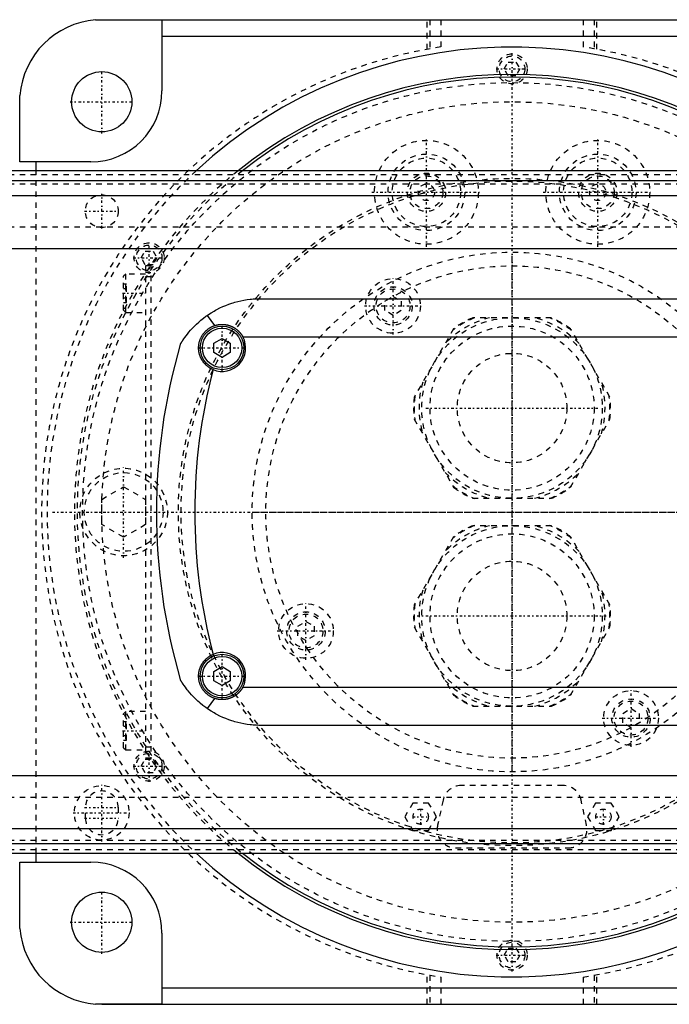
# Model space of a CAD drawing. Extents: x -702 to 139, y -105 to 105.
# Tile 11 of 13: x -90 to 29, y -90 to 90. Entities that reach past the tile are written whole.
import ezdxf

# ---------------------------------------------------------------- set-up
doc = ezdxf.new("R2010")
doc.units = 0
doc.linetypes.add('CENTER', pattern=[1.5, 0.45, -0.5, 0.05, -0.5])
doc.linetypes.add('DASHED', pattern=[2, 1, -1])
for name, color, linetype in [('AM_0', 7, 'CONTINUOUS'), ('AM_3', 7, 'DASHED'), ('AM_7', 7, 'CENTER')]:
    doc.layers.add(name, color=color, linetype=linetype)

msp = doc.modelspace()

# ---------------------------------------------------------------- linework, layer by layer
at = {"layer": 'AM_0', "color": 7, "linetype": 'CONTINUOUS'}
for p, q in [((-75, 90), (75, 90)), ((-76.12, 89.96), (-64, 89.96)), ((-64, 89.96), (-64, 77)), ((-64, 87), (64, 87)), ((-89.96, 64), (-89.96, 76.12)), ((-77, 64), (-89.96, 64)), ((-87, 62.39), (-87, 64)), ((50, 62.39), (-440, 62.39)), ((-440, 60.6), (50, 60.6)), ((-440, 57.89), (50, 57.89)), ((-440, 48.19), (50, 48.19)), ((-46, 39), (32, 39)), ((-55.72, 35.94), (-54.39, 34.07)), ((-54.5, 30.87), (-53, 31.73)), ((-54.5, 29.13), (-54.5, 30.87)), ((-53, 31.73), (-51.5, 30.87)), ((-51.5, 30.87), (-51.5, 29.13)), ((-49.19, 32), (35.19, 32)), ((-53, 28.27), (-54.5, 29.13)), ((-51.5, 29.13), (-53, 28.27)), ((-54.5, -29.13), (-53, -28.27)), ((-53, -28.27), (-51.5, -29.13)), ((-54.5, -30.87), (-54.5, -29.13)), ((-51.5, -29.13), (-51.5, -30.87)), ((-53, -31.73), (-54.5, -30.87)), ((-51.5, -30.87), (-53, -31.73)), ((-49.19, -32), (35.19, -32)), ((-54.39, -34.07), (-55.72, -35.94)), ((32, -39), (-46, -39)), ((-440, -48.19), (50, -48.19)), ((-440, -57.89), (50, -57.89)), ((-440, -60.6), (50, -60.6)), ((-440, -62.39), (50, -62.39)), ((-87, -64), (-87, -62.39)), ((-89.96, -64), (-77, -64)), ((-89.96, -76.12), (-89.96, -64)), ((-64, -77), (-64, -89.96)), ((-64, -87), (64, -87)), ((-64, -89.96), (-76.12, -89.96)), ((-75, -90), (75, -90))]:
    msp.add_line(p, q, dxfattribs=at)
for points in [[(-76.12, 89.96, 0), (-75.93, 89.97, 0), (-75.56, 89.99, 0), (-75.18, 90, 0), (-75, 90, 0)], [(-90, 75, 0), (-90, 75.18, 0), (-89.99, 75.56, 0), (-89.97, 75.93, 0), (-89.96, 76.12, 0)], [(-55.72, 35.94, 0), (-55.48, 36.11, 0), (-54.98, 36.44, 0), (-54.46, 36.74, 0), (-54.2, 36.89, 0), (-53.94, 37.03, 0), (-53.41, 37.3, 0), (-52.88, 37.55, 0), (-52.33, 37.78, 0), (-51.78, 37.99, 0), (-51.23, 38.18, 0), (-50.95, 38.26, 0), (-50.68, 38.34, 0), (-50.12, 38.49, 0), (-49.56, 38.62, 0), (-49, 38.73, 0), (-48.45, 38.82, 0), (-47.89, 38.89, 0), (-47.62, 38.92, 0), (-47.34, 38.95, 0), (-46.8, 38.98, 0), (-46.27, 39, 0), (-46, 39, 0)], [(-60.65, 30.62, 0), (-60.65, 30.62, 0), (-60.65, 30.62, 0), (-60.65, 30.63, 0), (-60.64, 30.63, 0), (-60.64, 30.64, 0), (-60.64, 30.65, 0), (-60.63, 30.66, 0), (-60.62, 30.68, 0), (-60.61, 30.7, 0), (-60.59, 30.72, 0), (-60.59, 30.73, 0), (-60.58, 30.74, 0), (-60.57, 30.76, 0), (-60.55, 30.79, 0), (-60.53, 30.82, 0), (-60.52, 30.85, 0), (-60.5, 30.88, 0), (-60.49, 30.9, 0), (-60.48, 30.91, 0), (-60.45, 30.95, 0), (-60.43, 30.98, 0), (-60.42, 31, 0), (-60.41, 31.02, 0), (-60.39, 31.06, 0), (-60.36, 31.09, 0), (-60.35, 31.11, 0), (-60.34, 31.13, 0), (-60.31, 31.17, 0), (-60.29, 31.21, 0), (-60.26, 31.26, 0), (-60.23, 31.3, 0), (-60.2, 31.34, 0), (-60.19, 31.36, 0), (-60.17, 31.39, 0), (-60.14, 31.43, 0), (-60.11, 31.48, 0), (-60.01, 31.64, 0), (-59.81, 31.91, 0), (-59.59, 32.21, 0), (-59.35, 32.53, 0), (-59.21, 32.7, 0), (-59.07, 32.87, 0), (-58.77, 33.22, 0), (-58.43, 33.59, 0), (-58.07, 33.97, 0), (-57.69, 34.35, 0), (-57.28, 34.72, 0), (-57.07, 34.9, 0), (-56.86, 35.08, 0), (-56.41, 35.44, 0), (-55.96, 35.78, 0), (-55.72, 35.94, 0)], [(-54.39, 34.07, 0), (-54.36, 34.08, 0), (-54.31, 34.1, 0), (-54.26, 34.11, 0), (-54.23, 34.12, 0), (-54.2, 34.13, 0), (-54.15, 34.14, 0), (-54.09, 34.16, 0), (-54.03, 34.17, 0), (-53.98, 34.19, 0), (-53.92, 34.2, 0), (-53.9, 34.21, 0), (-53.87, 34.21, 0), (-53.81, 34.22, 0), (-53.76, 34.23, 0), (-53.7, 34.24, 0), (-53.64, 34.25, 0), (-53.59, 34.26, 0), (-53.56, 34.26, 0), (-53.53, 34.27, 0), (-53.48, 34.27, 0), (-53.42, 34.28, 0), (-53.39, 34.28, 0), (-53.37, 34.28, 0), (-53.31, 34.29, 0), (-53.25, 34.29, 0), (-53.23, 34.29, 0), (-53.2, 34.3, 0), (-53.14, 34.3, 0), (-53.09, 34.3, 0), (-53.03, 34.3, 0), (-52.98, 34.3, 0), (-52.92, 34.3, 0), (-52.9, 34.3, 0), (-52.87, 34.3, 0), (-52.81, 34.3, 0), (-52.76, 34.29, 0), (-52.7, 34.29, 0), (-52.65, 34.29, 0), (-52.59, 34.28, 0), (-52.57, 34.28, 0), (-52.54, 34.28, 0), (-52.48, 34.27, 0), (-52.43, 34.26, 0), (-52.37, 34.25, 0), (-52.31, 34.24, 0), (-52.26, 34.24, 0), (-52.23, 34.23, 0), (-52.2, 34.23, 0), (-52.15, 34.21, 0), (-52.09, 34.2, 0), (-52.04, 34.19, 0), (-51.98, 34.18, 0), (-51.92, 34.16, 0), (-51.9, 34.16, 0), (-51.87, 34.15, 0), (-51.81, 34.13, 0), (-51.76, 34.12, 0), (-51.7, 34.1, 0), (-51.65, 34.08, 0), (-51.6, 34.06, 0), (-51.57, 34.05, 0), (-51.54, 34.04, 0), (-51.49, 34.03, 0), (-51.43, 34, 0), (-51.41, 33.99, 0), (-51.38, 33.98, 0), (-51.33, 33.96, 0), (-51.27, 33.94, 0), (-51.25, 33.93, 0), (-51.22, 33.92, 0), (-51.17, 33.89, 0), (-51.12, 33.87, 0), (-51.07, 33.84, 0), (-51.02, 33.81, 0), (-50.97, 33.79, 0), (-50.94, 33.77, 0), (-50.92, 33.76, 0), (-50.87, 33.73, 0), (-50.82, 33.7, 0), (-50.77, 33.67, 0), (-50.72, 33.64, 0), (-50.67, 33.61, 0), (-50.65, 33.6, 0), (-50.62, 33.58, 0), (-50.58, 33.55, 0), (-50.53, 33.52, 0), (-50.48, 33.49, 0), (-50.44, 33.45, 0), (-50.39, 33.42, 0), (-50.37, 33.4, 0), (-50.35, 33.39, 0), (-50.3, 33.35, 0), (-50.26, 33.32, 0), (-50.22, 33.28, 0), (-50.18, 33.24, 0), (-50.14, 33.21, 0), (-50.11, 33.19, 0), (-50.09, 33.17, 0), (-50.05, 33.13, 0), (-50.01, 33.09, 0), (-49.98, 33.06, 0), (-49.94, 33.02, 0), (-49.9, 32.98, 0), (-49.88, 32.96, 0), (-49.86, 32.94, 0), (-49.82, 32.9, 0), (-49.79, 32.86, 0), (-49.77, 32.84, 0), (-49.75, 32.82, 0), (-49.72, 32.77, 0), (-49.68, 32.73, 0), (-49.66, 32.71, 0), (-49.64, 32.69, 0), (-49.61, 32.64, 0), (-49.58, 32.6, 0), (-49.54, 32.55, 0), (-49.51, 32.51, 0), (-49.48, 32.46, 0), (-49.46, 32.44, 0), (-49.44, 32.42, 0), (-49.41, 32.37, 0), (-49.38, 32.32, 0), (-49.35, 32.27, 0), (-49.32, 32.22, 0), (-49.29, 32.18, 0), (-49.28, 32.15, 0), (-49.26, 32.13, 0), (-49.23, 32.08, 0), (-49.21, 32.03, 0), (-49.19, 32, 0)], [(-54.66, 26.03, 0), (-54.7, 26.05, 0), (-54.79, 26.09, 0), (-54.88, 26.13, 0), (-54.92, 26.15, 0), (-54.97, 26.18, 0), (-55.05, 26.22, 0), (-55.14, 26.27, 0), (-55.22, 26.32, 0), (-55.31, 26.37, 0), (-55.39, 26.42, 0), (-55.43, 26.45, 0), (-55.47, 26.48, 0), (-55.55, 26.54, 0), (-55.63, 26.59, 0), (-55.7, 26.66, 0), (-55.78, 26.72, 0), (-55.85, 26.78, 0), (-55.89, 26.81, 0), (-55.92, 26.84, 0), (-55.99, 26.91, 0), (-56.06, 26.98, 0), (-56.09, 27.01, 0), (-56.13, 27.05, 0), (-56.19, 27.12, 0), (-56.26, 27.19, 0), (-56.29, 27.23, 0), (-56.32, 27.26, 0), (-56.38, 27.34, 0), (-56.44, 27.41, 0), (-56.49, 27.49, 0), (-56.55, 27.57, 0), (-56.6, 27.65, 0), (-56.63, 27.69, 0), (-56.65, 27.73, 0), (-56.7, 27.81, 0), (-56.75, 27.89, 0), (-56.79, 27.98, 0), (-56.84, 28.06, 0), (-56.88, 28.14, 0), (-56.9, 28.19, 0), (-56.92, 28.23, 0), (-56.96, 28.32, 0), (-56.99, 28.41, 0), (-57.03, 28.49, 0), (-57.06, 28.58, 0), (-57.09, 28.67, 0), (-57.1, 28.72, 0), (-57.12, 28.76, 0), (-57.15, 28.86, 0), (-57.17, 28.95, 0), (-57.19, 29.04, 0), (-57.21, 29.13, 0), (-57.23, 29.23, 0), (-57.24, 29.27, 0), (-57.25, 29.32, 0), (-57.26, 29.42, 0), (-57.27, 29.51, 0), (-57.28, 29.61, 0), (-57.29, 29.7, 0), (-57.3, 29.8, 0), (-57.3, 29.85, 0), (-57.3, 29.89, 0), (-57.3, 29.99, 0), (-57.3, 30.09, 0), (-57.3, 30.14, 0), (-57.3, 30.18, 0), (-57.29, 30.28, 0), (-57.28, 30.38, 0), (-57.28, 30.43, 0), (-57.27, 30.48, 0), (-57.26, 30.57, 0), (-57.25, 30.67, 0), (-57.23, 30.77, 0), (-57.21, 30.86, 0), (-57.19, 30.96, 0), (-57.18, 31.01, 0), (-57.17, 31.05, 0), (-57.14, 31.15, 0), (-57.12, 31.24, 0), (-57.09, 31.33, 0), (-57.06, 31.43, 0), (-57.02, 31.52, 0), (-57.01, 31.56, 0), (-56.99, 31.61, 0), (-56.95, 31.7, 0), (-56.91, 31.79, 0), (-56.87, 31.87, 0), (-56.83, 31.96, 0), (-56.78, 32.05, 0), (-56.76, 32.09, 0), (-56.73, 32.13, 0), (-56.68, 32.22, 0), (-56.63, 32.3, 0), (-56.58, 32.38, 0), (-56.53, 32.46, 0), (-56.47, 32.54, 0), (-56.44, 32.58, 0), (-56.41, 32.62, 0), (-56.35, 32.69, 0), (-56.29, 32.77, 0), (-56.23, 32.84, 0), (-56.17, 32.91, 0), (-56.1, 32.98, 0), (-56.07, 33.01, 0), (-56.03, 33.05, 0), (-55.97, 33.11, 0), (-55.9, 33.18, 0), (-55.86, 33.21, 0), (-55.82, 33.24, 0), (-55.75, 33.3, 0), (-55.68, 33.36, 0), (-55.64, 33.39, 0), (-55.6, 33.42, 0), (-55.53, 33.48, 0), (-55.45, 33.53, 0), (-55.37, 33.59, 0), (-55.29, 33.64, 0), (-55.21, 33.69, 0), (-55.17, 33.71, 0), (-55.13, 33.74, 0), (-55.05, 33.78, 0), (-54.96, 33.83, 0), (-54.88, 33.87, 0), (-54.79, 33.91, 0), (-54.7, 33.95, 0), (-54.66, 33.97, 0), (-54.62, 33.99, 0), (-54.53, 34.02, 0), (-54.44, 34.05, 0), (-54.39, 34.07, 0)], [(-54.39, -34.07, 0), (-54.44, -34.05, 0), (-54.53, -34.02, 0), (-54.62, -33.99, 0), (-54.66, -33.97, 0), (-54.7, -33.95, 0), (-54.79, -33.91, 0), (-54.88, -33.87, 0), (-54.96, -33.83, 0), (-55.05, -33.78, 0), (-55.13, -33.74, 0), (-55.17, -33.71, 0), (-55.21, -33.69, 0), (-55.29, -33.64, 0), (-55.37, -33.59, 0), (-55.45, -33.53, 0), (-55.53, -33.48, 0), (-55.6, -33.42, 0), (-55.64, -33.39, 0), (-55.68, -33.36, 0), (-55.75, -33.3, 0), (-55.82, -33.24, 0), (-55.86, -33.21, 0), (-55.9, -33.18, 0), (-55.96, -33.11, 0), (-56.03, -33.05, 0), (-56.07, -33.01, 0), (-56.1, -32.98, 0), (-56.17, -32.91, 0), (-56.23, -32.84, 0), (-56.29, -32.77, 0), (-56.35, -32.69, 0), (-56.41, -32.62, 0), (-56.44, -32.58, 0), (-56.47, -32.54, 0), (-56.53, -32.46, 0), (-56.58, -32.38, 0), (-56.63, -32.3, 0), (-56.69, -32.22, 0), (-56.73, -32.13, 0), (-56.76, -32.09, 0), (-56.78, -32.05, 0), (-56.83, -31.96, 0), (-56.87, -31.87, 0), (-56.91, -31.79, 0), (-56.95, -31.7, 0), (-56.99, -31.61, 0), (-57.01, -31.56, 0), (-57.02, -31.52, 0), (-57.06, -31.43, 0), (-57.09, -31.33, 0), (-57.12, -31.24, 0), (-57.14, -31.14, 0), (-57.17, -31.05, 0), (-57.18, -31, 0), (-57.19, -30.95, 0), (-57.21, -30.86, 0), (-57.23, -30.76, 0), (-57.25, -30.67, 0), (-57.26, -30.57, 0), (-57.27, -30.47, 0), (-57.28, -30.43, 0), (-57.28, -30.38, 0), (-57.29, -30.28, 0), (-57.3, -30.18, 0), (-57.3, -30.14, 0), (-57.3, -30.09, 0), (-57.3, -29.99, 0), (-57.3, -29.9, 0), (-57.3, -29.85, 0), (-57.3, -29.8, 0), (-57.29, -29.7, 0), (-57.28, -29.61, 0), (-57.27, -29.51, 0), (-57.26, -29.42, 0), (-57.25, -29.32, 0), (-57.24, -29.27, 0), (-57.23, -29.23, 0), (-57.21, -29.13, 0), (-57.19, -29.04, 0), (-57.17, -28.95, 0), (-57.14, -28.86, 0), (-57.12, -28.76, 0), (-57.1, -28.72, 0), (-57.09, -28.67, 0), (-57.06, -28.58, 0), (-57.03, -28.49, 0), (-56.99, -28.41, 0), (-56.96, -28.32, 0), (-56.92, -28.23, 0), (-56.9, -28.19, 0), (-56.88, -28.14, 0), (-56.84, -28.06, 0), (-56.79, -27.98, 0), (-56.75, -27.89, 0), (-56.7, -27.81, 0), (-56.65, -27.73, 0), (-56.63, -27.69, 0), (-56.6, -27.65, 0), (-56.55, -27.57, 0), (-56.49, -27.49, 0), (-56.44, -27.41, 0), (-56.38, -27.34, 0), (-56.32, -27.26, 0), (-56.29, -27.23, 0), (-56.26, -27.19, 0), (-56.19, -27.12, 0), (-56.13, -27.05, 0), (-56.09, -27.01, 0), (-56.06, -26.98, 0), (-55.99, -26.91, 0), (-55.92, -26.84, 0), (-55.89, -26.81, 0), (-55.85, -26.78, 0), (-55.78, -26.72, 0), (-55.7, -26.65, 0), (-55.63, -26.59, 0), (-55.55, -26.54, 0), (-55.47, -26.48, 0), (-55.43, -26.45, 0), (-55.39, -26.42, 0), (-55.31, -26.37, 0), (-55.22, -26.32, 0), (-55.14, -26.27, 0), (-55.05, -26.22, 0), (-54.97, -26.18, 0), (-54.92, -26.15, 0), (-54.88, -26.13, 0), (-54.79, -26.09, 0), (-54.7, -26.05, 0), (-54.66, -26.03, 0)], [(-55.72, -35.94, 0), (-55.99, -35.76, 0), (-56.5, -35.37, 0), (-56.99, -34.97, 0), (-57.22, -34.77, 0), (-57.44, -34.57, 0), (-57.86, -34.18, 0), (-58.25, -33.78, 0), (-58.61, -33.4, 0), (-58.93, -33.03, 0), (-59.22, -32.68, 0), (-59.36, -32.52, 0), (-59.48, -32.35, 0), (-59.72, -32.04, 0), (-59.93, -31.74, 0), (-60.12, -31.47, 0), (-60.22, -31.32, 0), (-60.25, -31.28, 0), (-60.27, -31.24, 0), (-60.28, -31.22, 0), (-60.3, -31.2, 0), (-60.32, -31.16, 0), (-60.34, -31.12, 0), (-60.37, -31.09, 0), (-60.39, -31.05, 0), (-60.41, -31.02, 0), (-60.42, -31, 0), (-60.43, -30.99, 0), (-60.45, -30.96, 0), (-60.47, -30.93, 0), (-60.48, -30.91, 0), (-60.48, -30.9, 0), (-60.5, -30.87, 0), (-60.52, -30.84, 0), (-60.53, -30.83, 0), (-60.53, -30.82, 0), (-60.55, -30.79, 0), (-60.56, -30.77, 0), (-60.58, -30.75, 0), (-60.59, -30.73, 0), (-60.6, -30.71, 0), (-60.6, -30.7, 0), (-60.61, -30.69, 0), (-60.62, -30.68, 0), (-60.63, -30.66, 0), (-60.63, -30.65, 0), (-60.64, -30.64, 0), (-60.64, -30.63, 0), (-60.65, -30.63, 0), (-60.65, -30.63, 0), (-60.65, -30.62, 0), (-60.65, -30.62, 0), (-60.65, -30.62, 0)], [(-49.19, -32, 0), (-49.21, -32.03, 0), (-49.23, -32.08, 0), (-49.26, -32.13, 0), (-49.28, -32.15, 0), (-49.29, -32.18, 0), (-49.32, -32.22, 0), (-49.35, -32.27, 0), (-49.38, -32.32, 0), (-49.41, -32.37, 0), (-49.44, -32.42, 0), (-49.46, -32.44, 0), (-49.48, -32.46, 0), (-49.51, -32.51, 0), (-49.54, -32.55, 0), (-49.58, -32.6, 0), (-49.61, -32.64, 0), (-49.64, -32.69, 0), (-49.66, -32.71, 0), (-49.68, -32.73, 0), (-49.72, -32.77, 0), (-49.75, -32.82, 0), (-49.77, -32.84, 0), (-49.79, -32.86, 0), (-49.82, -32.9, 0), (-49.86, -32.94, 0), (-49.88, -32.96, 0), (-49.9, -32.98, 0), (-49.94, -33.02, 0), (-49.98, -33.06, 0), (-50.01, -33.09, 0), (-50.05, -33.13, 0), (-50.09, -33.17, 0), (-50.11, -33.19, 0), (-50.14, -33.21, 0), (-50.18, -33.24, 0), (-50.22, -33.28, 0), (-50.26, -33.32, 0), (-50.3, -33.35, 0), (-50.35, -33.39, 0), (-50.37, -33.4, 0), (-50.39, -33.42, 0), (-50.44, -33.45, 0), (-50.48, -33.49, 0), (-50.53, -33.52, 0), (-50.58, -33.55, 0), (-50.62, -33.58, 0), (-50.65, -33.6, 0), (-50.67, -33.61, 0), (-50.72, -33.64, 0), (-50.77, -33.67, 0), (-50.82, -33.7, 0), (-50.87, -33.73, 0), (-50.92, -33.76, 0), (-50.94, -33.77, 0), (-50.97, -33.79, 0), (-51.02, -33.81, 0), (-51.07, -33.84, 0), (-51.12, -33.87, 0), (-51.17, -33.89, 0), (-51.22, -33.92, 0), (-51.25, -33.93, 0), (-51.27, -33.94, 0), (-51.33, -33.96, 0), (-51.38, -33.98, 0), (-51.41, -33.99, 0), (-51.43, -34, 0), (-51.49, -34.03, 0), (-51.54, -34.04, 0), (-51.57, -34.05, 0), (-51.6, -34.06, 0), (-51.65, -34.08, 0), (-51.7, -34.1, 0), (-51.76, -34.12, 0), (-51.81, -34.13, 0), (-51.87, -34.15, 0), (-51.9, -34.16, 0), (-51.92, -34.16, 0), (-51.98, -34.18, 0), (-52.04, -34.19, 0), (-52.09, -34.2, 0), (-52.15, -34.21, 0), (-52.2, -34.23, 0), (-52.23, -34.23, 0), (-52.26, -34.24, 0), (-52.31, -34.24, 0), (-52.37, -34.25, 0), (-52.43, -34.26, 0), (-52.48, -34.27, 0), (-52.54, -34.28, 0), (-52.57, -34.28, 0), (-52.59, -34.28, 0), (-52.65, -34.29, 0), (-52.7, -34.29, 0), (-52.76, -34.29, 0), (-52.81, -34.3, 0), (-52.87, -34.3, 0), (-52.9, -34.3, 0), (-52.92, -34.3, 0), (-52.98, -34.3, 0), (-53.03, -34.3, 0), (-53.09, -34.3, 0), (-53.14, -34.3, 0), (-53.2, -34.3, 0), (-53.23, -34.29, 0), (-53.25, -34.29, 0), (-53.31, -34.29, 0), (-53.37, -34.28, 0), (-53.39, -34.28, 0), (-53.42, -34.28, 0), (-53.48, -34.27, 0), (-53.53, -34.27, 0), (-53.56, -34.26, 0), (-53.59, -34.26, 0), (-53.64, -34.25, 0), (-53.7, -34.24, 0), (-53.76, -34.23, 0), (-53.81, -34.22, 0), (-53.87, -34.21, 0), (-53.9, -34.21, 0), (-53.92, -34.2, 0), (-53.98, -34.19, 0), (-54.03, -34.17, 0), (-54.09, -34.16, 0), (-54.15, -34.14, 0), (-54.2, -34.13, 0), (-54.23, -34.12, 0), (-54.26, -34.11, 0), (-54.31, -34.1, 0), (-54.36, -34.08, 0), (-54.39, -34.07, 0)], [(-46, -39, 0), (-46.27, -39, 0), (-46.8, -38.98, 0), (-47.34, -38.95, 0), (-47.62, -38.92, 0), (-47.89, -38.89, 0), (-48.45, -38.82, 0), (-49, -38.73, 0), (-49.56, -38.62, 0), (-50.12, -38.49, 0), (-50.68, -38.34, 0), (-50.95, -38.26, 0), (-51.23, -38.18, 0), (-51.78, -37.99, 0), (-52.33, -37.78, 0), (-52.88, -37.55, 0), (-53.41, -37.3, 0), (-53.94, -37.03, 0), (-54.2, -36.89, 0), (-54.46, -36.74, 0), (-54.98, -36.44, 0), (-55.48, -36.11, 0), (-55.72, -35.94, 0)], [(-89.96, -76.12, 0), (-89.97, -75.93, 0), (-89.99, -75.56, 0), (-90, -75.18, 0), (-90, -75, 0)], [(-75, -90, 0), (-75.18, -90, 0), (-75.56, -89.99, 0), (-75.93, -89.97, 0), (-76.12, -89.96, 0)]]:
    msp.add_polyline3d(points, dxfattribs=at)
for centre, radius in [((-75, 75), 5.5), ((-53, 30), 4), ((-53, 30), 3.6), ((-53, -30), 4), ((-53, -30), 3.6), ((-75, -75), 5.5)]:
    msp.add_circle(centre, radius, dxfattribs=at)
for centre, radius, start, end in [((-75, 75), 15, 94.2866, 175.7134), ((0, 0), 85, 49.8808, 132.7792), ((0, 0), 80, 51.2468, 128.7532), ((0, 0), 79.5, 51.698, 128.302), ((-77, 77), 13, 270, 0), ((45, 0), 110, 163.8371, 196.1629), ((-53, 30), 4.3, 247.3468, 27.7177), ((45, 0), 103, 165.3606, 194.6394), ((-53, -30), 4.3, 332.2823, 112.6532), ((0, 0), 85, 227.2208, 310.1192), ((0, 0), 80, 231.2468, 308.7532), ((0, 0), 79.5, 231.698, 308.302), ((-77, -77), 13, 0, 90), ((-75, -75), 15, 184.2866, 265.7134)]:
    msp.add_arc(centre, radius, start, end, dxfattribs=at)
at = {"layer": 'AM_3', "color": 6, "linetype": 'DASHED'}
for p, q in [((-15.5, 84.59), (-15.5, 90)), ((-15, 90), (-15, 84.68)), ((-13, 90), (-13, 85.01)), ((13, 90), (13, 85.01)), ((15, 90), (15, 84.68)), ((15.5, 84.59), (15.5, 90)), ((-1.44, 81), (-0.72, 82.25)), ((-0.72, 79.75), (-1.44, 81)), ((-0.72, 82.25), (0.72, 82.25)), ((0.72, 82.25), (1.44, 81)), ((1.44, 81), (0.72, 79.75)), ((0.72, 79.75), (-0.72, 79.75)), ((-440, 61.72), (50, 61.72)), ((-87, -62.39), (-87, 62.39)), ((-440, 60.02), (50, 60.02)), ((-440, 52.11), (50, 52.11)), ((-67.79, 46.46), (-67.07, 47.71)), ((-67.07, 47.71), (-65.63, 47.71)), ((-65.63, 47.71), (-64.91, 46.46)), ((-67.07, 45.21), (-67.79, 46.46)), ((-65.63, 45.21), (-67.07, 45.21)), ((-66, 45), (-67, 45)), ((-67, 45), (-67, -45)), ((-66, 45.21), (-66, -45.21)), ((-64.91, 46.46), (-65.63, 45.21)), ((-70.6, 43.5), (-71, 43.1)), ((-67, 43.5), (-70.6, 43.5)), ((-70.6, 36.5), (-70.6, 43.5)), ((-71, 36.9), (-71, 43.1)), ((-71, 41.73), (-70.5, 41.73)), ((-70.5, 38.27), (-70.5, 41.73)), ((-66, 43), (-67, 43)), ((-71, 40.87), (-70.5, 40.87)), ((-71, 39.13), (-70.5, 39.13)), ((-71, 38.27), (-70.5, 38.27)), ((-23.25, 38.54), (-21.75, 39.4)), ((-23.25, 36.81), (-23.25, 38.54)), ((-21.75, 39.4), (-20.25, 38.54)), ((-20.25, 38.54), (-20.25, 36.81)), ((-71, 36.9), (-70.6, 36.5)), ((-70.6, 36.5), (-67, 36.5)), ((-21.75, 35.94), (-23.25, 36.81)), ((-20.25, 36.81), (-21.75, 35.94)), ((7.19, 35.5), (-7.19, 35.5)), ((-10.69, 33.48), (-17.89, 21.02)), ((17.89, 21.02), (10.69, 33.48)), ((-17.89, 16.98), (-10.69, 4.52)), ((10.69, 4.52), (17.89, 16.98)), ((-75, 2.31), (-71, 4.62)), ((-71, 4.62), (-67, 2.31)), ((-75, -2.31), (-75, 2.31)), ((-67, 2.31), (-67, -2.31)), ((-7.19, 2.5), (7.19, 2.5)), ((-71, -4.62), (-75, -2.31)), ((-67, -2.31), (-71, -4.62)), ((7.19, -2.5), (-7.19, -2.5)), ((-10.69, -4.52), (-17.89, -16.98)), ((17.89, -16.98), (10.69, -4.52)), ((-39.17, -20.88), (-37.67, -20.02)), ((-39.17, -22.62), (-39.17, -20.88)), ((-37.67, -20.02), (-36.17, -20.88)), ((-36.17, -20.88), (-36.17, -22.62)), ((-17.89, -21.02), (-10.69, -33.48)), ((10.69, -33.48), (17.89, -21.02)), ((-37.67, -23.48), (-39.17, -22.62)), ((-36.17, -22.62), (-37.67, -23.48)), ((-7.19, -35.5), (7.19, -35.5)), ((20.25, -36.81), (21.75, -35.94)), ((21.75, -35.94), (23.25, -36.81)), ((-70.6, -36.5), (-71, -36.9)), ((-71, -43.1), (-71, -36.9)), ((-67, -36.5), (-70.6, -36.5)), ((-70.6, -43.5), (-70.6, -36.5)), ((20.25, -38.54), (20.25, -36.81)), ((23.25, -36.81), (23.25, -38.54)), ((-71, -38.27), (-70.5, -38.27)), ((-71, -39.13), (-70.5, -39.13)), ((-70.5, -41.73), (-70.5, -38.27)), ((21.75, -39.4), (20.25, -38.54)), ((23.25, -38.54), (21.75, -39.4)), ((-71, -40.87), (-70.5, -40.87)), ((-71, -41.73), (-70.5, -41.73)), ((-71, -43.1), (-70.6, -43.5)), ((-66, -43), (-67, -43)), ((-70.6, -43.5), (-67, -43.5)), ((-66, -45), (-67, -45)), ((-67.79, -46.46), (-67.07, -45.21)), ((-67.07, -47.71), (-67.79, -46.46)), ((-67.07, -45.21), (-65.63, -45.21)), ((-65.63, -45.21), (-64.91, -46.46)), ((-64.91, -46.46), (-65.63, -47.71)), ((-65.63, -47.71), (-67.07, -47.71)), ((9.3, -50), (-9.3, -50)), ((-440, -52.11), (50, -52.11)), ((-78, -56), (-78, -54)), ((-72, -54), (-72, -56)), ((-18.14, -53.2), (-19.59, -55.7)), ((-15.26, -53.2), (-18.14, -53.2)), ((-13.81, -55.7), (-15.26, -53.2)), ((-12.62, -52.68), (-13.62, -57.28)), ((13.62, -57.28), (12.62, -52.68)), ((15.26, -53.2), (13.81, -55.7)), ((18.14, -53.2), (15.26, -53.2)), ((19.59, -55.7), (18.14, -53.2)), ((-19.59, -55.7), (-18.14, -58.2)), ((-15.26, -58.2), (-13.81, -55.7)), ((13.81, -55.7), (15.26, -58.2)), ((18.14, -58.2), (19.59, -55.7)), ((-18.14, -58.2), (-15.26, -58.2)), ((15.26, -58.2), (18.14, -58.2)), ((-440, -60.02), (50, -60.02)), ((-440, -61.72), (50, -61.72)), ((-10.3, -61.4), (10.3, -61.4)), ((-1.44, -81), (-0.72, -79.75)), ((-0.72, -82.25), (-1.44, -81)), ((-0.72, -79.75), (0.72, -79.75)), ((0.72, -79.75), (1.44, -81)), ((1.44, -81), (0.72, -82.25)), ((0.72, -82.25), (-0.72, -82.25)), ((-15.5, -90), (-15.5, -84.59)), ((15.5, -90), (15.5, -84.59)), ((-15, -84.68), (-15, -90)), ((-13, -85.01), (-13, -90)), ((13, -85.01), (13, -90)), ((15, -84.68), (15, -90))]:
    msp.add_line(p, q, dxfattribs=at)
for centre, radius in [((0, 81), 2.75), ((0, 81), 2.35), ((0, 0), 78.5), ((0, 0), 75), ((-15.66, 58.44), 9.5), ((15.66, 58.44), 9.5), ((-15.66, 58.44), 7), ((15.66, 58.44), 7), ((-15.66, 58.44), 6.25), ((15.66, 58.44), 6.25), ((-15.66, 58.44), 3.5), ((-15.66, 58.44), 3), ((15.66, 58.44), 3.5), ((15.66, 58.44), 3), ((0, 0), 61), ((0, 0), 60.5), ((-15.66, 58.44), 1.5), ((15.66, 58.44), 1.5), ((-75, 55), 3), ((-66.35, 46.46), 2.75), ((-66.35, 46.46), 2.35), ((0, 0), 47.5), ((0, 0), 45), ((0, 0), 45), ((-21.75, 37.67), 5), ((-21.75, 37.67), 3.5), ((-21.75, 37.67), 3.1), ((0, 19), 16.5), ((0, 19), 15), ((0, 19), 10.01), ((-71, 0), 8), ((-71, 0), 7.2), ((0, -19), 16.5), ((0, -19), 15), ((0, -19), 10.01), ((-37.67, -21.75), 5), ((-37.67, -21.75), 3.5), ((-37.67, -21.75), 3.1), ((21.75, -37.67), 5), ((21.75, -37.67), 3.5), ((21.75, -37.67), 3.1), ((-66.35, -46.46), 2.75), ((-66.35, -46.46), 2.35), ((-75, -55), 5), ((-16.7, -55.7), 1.4), ((16.7, -55.7), 1.4), ((0, -81), 2.75), ((0, -81), 2.35)]:
    msp.add_circle(centre, radius, dxfattribs=at)
for centre, radius, start, end in [((0, 0), 86, 98.6943, 261.3057), ((0, 0), 86, 278.6943, 81.3057), ((0, 0), 85, 132.7792, 227.2208), ((0, 0), 80, 128.7532, 231.2468), ((0, 0), 79.5, 128.302, 231.698), ((0, 19), 17, 103.9306, 136.0694), ((0, 19), 17.89, 112.7065, 127.2935), ((0, 19), 18, 113.5565, 126.4435), ((0, 19), 17, 43.9306, 76.0694), ((0, 19), 17.89, 52.7065, 67.2935), ((0, 19), 18, 53.5565, 66.4435), ((0, 19), 17, 163.9306, 196.0694), ((0, 19), 17, 343.9306, 16.0694), ((0, 19), 18, 173.5565, 186.4435), ((0, 19), 17.89, 172.7065, 187.2935), ((0, 19), 17.89, 352.7065, 7.2935), ((0, 19), 18, 353.5565, 6.4435), ((0, 19), 17, 223.9306, 256.0694), ((0, 19), 17, 283.9306, 316.0694), ((0, 19), 17.89, 232.7065, 247.2935), ((0, 19), 18, 233.5565, 246.4435), ((0, 19), 17.89, 292.7065, 307.2935), ((0, 19), 18, 293.5565, 306.4435), ((0, -19), 17, 103.9306, 136.0694), ((0, -19), 17.89, 112.7065, 127.2935), ((0, -19), 18, 113.5565, 126.4435), ((0, -19), 17, 43.9306, 76.0694), ((0, -19), 17.89, 52.7065, 67.2935), ((0, -19), 18, 53.5565, 66.4435), ((0, -19), 17, 163.9306, 196.0694), ((0, -19), 17, 343.9306, 16.0694), ((0, -19), 18, 173.5565, 186.4435), ((0, -19), 17.89, 172.7065, 187.2935), ((0, -19), 17.89, 352.7065, 7.2935), ((0, -19), 18, 353.5565, 6.4435), ((0, -19), 17, 223.9306, 256.0694), ((0, -19), 17, 283.9306, 316.0694), ((0, -19), 17.89, 232.7065, 247.2935), ((0, -19), 18, 233.5565, 246.4435), ((0, -19), 17.89, 292.7065, 307.2935), ((0, -19), 18, 293.5565, 306.4435), ((-9.3, -53.4), 3.4, 90, 167.7352), ((9.3, -53.4), 3.4, 12.2648, 90), ((-75, -54), 3, 0, 180), ((-75, -56), 3, 180, 0), ((-10.3, -58), 3.4, 167.7352, 270), ((10.3, -58), 3.4, 270, 12.2648)]:
    msp.add_arc(centre, radius, start, end, dxfattribs=at)
at = {"layer": 'AM_7', "color": 4, "linetype": 'CENTER'}
for p, q in [((0, -84), (0, 84)), ((-2.89, 81), (2.89, 81)), ((-75, 69.22), (-75, 80.78)), ((-80.78, 75), (-69.22, 75)), ((-15.66, 48.46), (-15.66, 68.41)), ((15.66, 48.46), (15.66, 68.41)), ((-75, 51.85), (-75, 58.15)), ((-25.63, 58.44), (-5.68, 58.44)), ((5.68, 58.44), (25.63, 58.44)), ((-78.15, 55), (-71.85, 55)), ((-66.35, 43.57), (-66.35, 49.35)), ((0, -47.25), (0, 47.25)), ((-69.24, 46.46), (-63.46, 46.46)), ((-21.75, 32.42), (-21.75, 42.92)), ((-71.2, 40), (-66.8, 40)), ((-27, 37.67), (-16.5, 37.67)), ((-53, 25.8), (-53, 34.2)), ((-57.2, 30), (-48.8, 30)), ((-15.75, 19), (15.75, 19)), ((-71, -8.4), (-71, 8.4)), ((-79.4, 0), (-62.6, 0)), ((-84, 0), (84, 0)), ((-47.25, 0), (47.25, 0)), ((-37.67, -27), (-37.67, -16.5)), ((-17.32, -19), (17.32, -19)), ((-42.92, -21.75), (-32.42, -21.75)), ((-53, -34.2), (-53, -25.8)), ((-57.2, -30), (-48.8, -30)), ((21.75, -42.92), (21.75, -32.42)), ((16.5, -37.67), (27, -37.67)), ((-71.2, -40), (-66.8, -40)), ((-66.35, -49.35), (-66.35, -43.57)), ((-69.24, -46.46), (-63.46, -46.46)), ((-75, -60.25), (-75, -49.75)), ((-78.15, -54), (-71.85, -54)), ((-80.25, -55), (-69.75, -55)), ((-18.17, -55.7), (-15.23, -55.7)), ((-16.7, -57.17), (-16.7, -54.23)), ((15.23, -55.7), (18.17, -55.7)), ((16.7, -57.17), (16.7, -54.23)), ((-78.15, -56), (-71.85, -56)), ((-75, -80.78), (-75, -69.22)), ((-80.78, -75), (-69.22, -75)), ((-2.89, -81), (2.89, -81))]:
    msp.add_line(p, q, dxfattribs=at)

doc.saveas('drawing.dxf')
